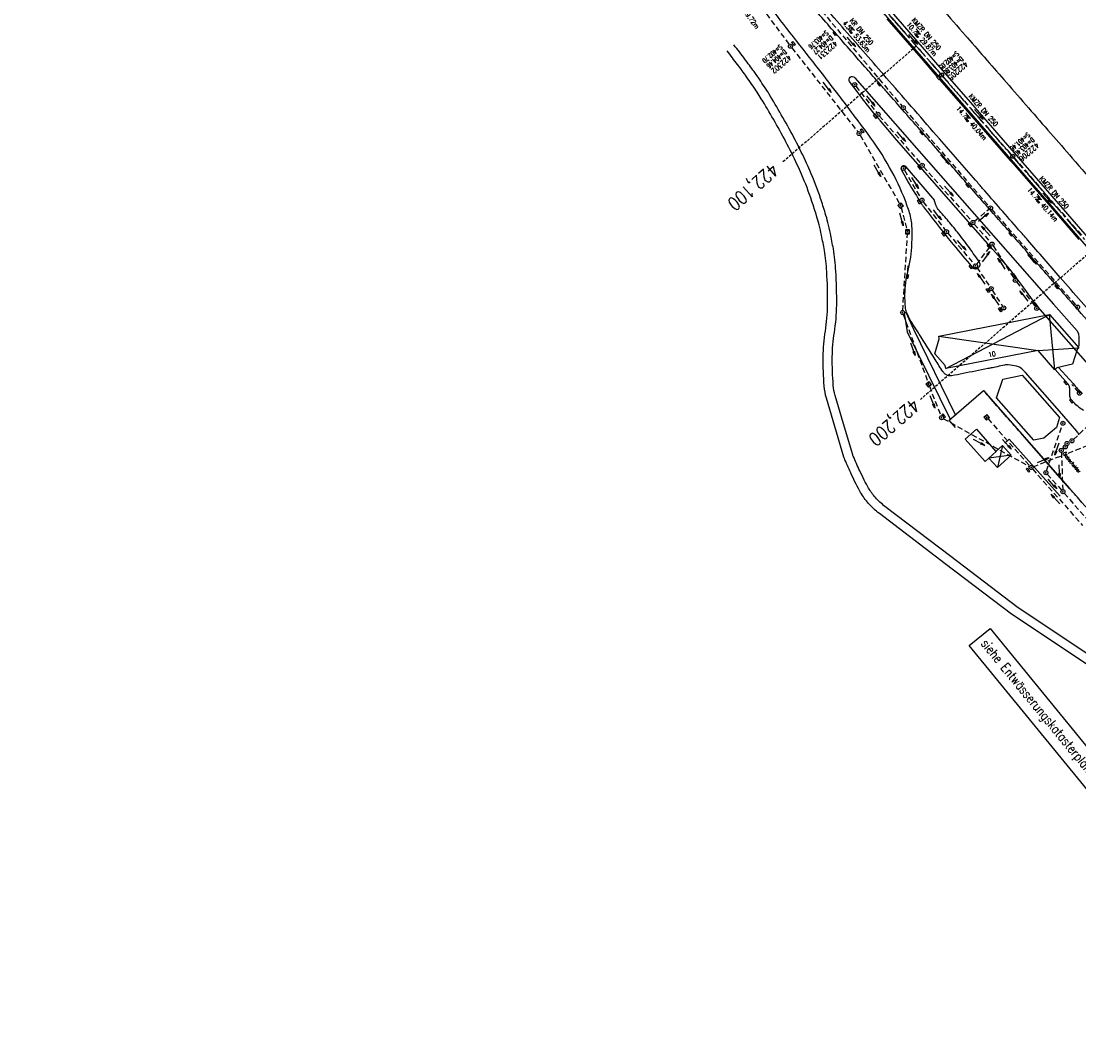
# Model space of a CAD drawing. Extents: x 450316 to 454644, y 428795 to 436505.
# Tile 162 of 256: x 451252 to 451644, y 434290 to 434669. Entities that reach past the tile are written whole.
import ezdxf
from ezdxf.enums import TextEntityAlignment as Align

# ---------------------------------------------------------------- set-up
doc = ezdxf.new("R2010")
doc.units = 0
doc.header["$LTSCALE"] = 2
doc.header["$MEASUREMENT"] = 0
for name, pattern in [('ACHSE', [5.5, 4, -0.5, 0.5, -0.5]), ('AUSGEZOGEN', [0]), ('GESTRICH-X2', [1.5, 1, -0.5]), ('GESTRICHELT', [0.75, 0.5, -0.25])]:
    doc.linetypes.add(name, pattern=pattern)
doc.layers.get('0').update_dxf_attribs({"linetype": 'CONTINUOUS'})
for name, color, linetype in [('ACHSETOP', 1, 'ACHSE'), ('FBR', 8, 'CONTINUOUS'), ('GEBAEUDE', 6, 'CONTINUOUS'), ('HAUSNR', 7, 'AUSGEZOGEN'), ('HEKTOM', 1, 'GESTRICHELT'), ('KANAL', 7, 'GESTRICH-X2'), ('PFEIL', 7, 'CONTINUOUS'), ('RINNE', 8, 'CONTINUOUS'), ('SCHACHTNR', 6, 'CONTINUOUS'), ('SCHMUTZWASSER', 30, 'GESTRICH-X2'), ('SCHRIFT', 7, 'AUSGEZOGEN'), ('SCHSYMBOL', 7, 'CONTINUOUS'), ('TEXTO', 4, 'CONTINUOUS'), ('TEXTU', 4, 'CONTINUOUS')]:
    doc.layers.add(name, color=color, linetype=linetype)
doc.styles.add('ROMANS', font='romans.shx', dxfattribs={"width": 0.8})

# ---------------------------------------------------------------- blocks, each defined once
blk = doc.blocks.new('GST')
at = {"color": 0}
blk.add_circle((0, 0), 0.75, dxfattribs=at)
blk.add_point((0, 0), dxfattribs=at)
blk = doc.blocks.new('17')
blk.add_lwpolyline([(-0.76, -1.22), (0.75, -1.22), (0.75, -1.8), (-0.76, -1.8)], close=True)
blk.add_blockref('GST', (0, 0))
blk = doc.blocks.new('PROM')
blk.add_line((1.57, 1.82), (0.02, 0.02))
for centre, radius in [((0.32, 1.51), 0.317), ((0.94, 0.29), 0.283), ((1.64, 0.29), 0.283)]:
    blk.add_circle(centre, radius)
blk.add_arc((0.99, 2.68), 1.03, 239.1414, 303.3549)
blk = doc.blocks.new('PFEIL2')
at = {"color": 0}
for p, q in [((0.88, 0), (-2.4, -0.01)), ((0.88, -0.27), (0.88, 0.28)), ((0.88, 0.28), (2.43, 0.01)), ((0.91, 0.27), (0.88, 0.26)), ((0.97, 0.26), (0.88, 0.25)), ((1.02, 0.25), (0.88, 0.23)), ((1.07, 0.24), (0.88, 0.21)), ((1.13, 0.23), (0.88, 0.19)), ((1.18, 0.22), (0.88, 0.17)), ((1.24, 0.21), (0.88, 0.15)), ((1.29, 0.21), (0.88, 0.14)), ((1.34, 0.2), (0.88, 0.12)), ((1.4, 0.19), (0.88, 0.1)), ((1.45, 0.18), (0.88, 0.08)), ((1.51, 0.17), (0.88, 0.06)), ((1.56, 0.16), (0.88, 0.04)), ((1.61, 0.15), (0.88, 0.02)), ((1.67, 0.14), (0.88, 0.01)), ((1.72, 0.13), (0.88, -0.01)), ((1.78, 0.12), (0.88, -0.03)), ((1.83, 0.11), (0.88, -0.05)), ((1.88, 0.1), (0.88, -0.07)), ((1.94, 0.09), (0.88, -0.09)), ((2.05, 0.08), (0.88, -0.12)), ((1.99, 0.08), (0.88, -0.11)), ((2.1, 0.07), (0.88, -0.14)), ((2.15, 0.06), (0.88, -0.16)), ((2.21, 0.05), (0.88, -0.18)), ((2.26, 0.04), (0.88, -0.2)), ((2.32, 0.03), (0.88, -0.22)), ((2.37, 0.02), (0.88, -0.23)), ((2.42, 0.01), (0.88, -0.25)), ((2.43, 0.01), (0.88, -0.27))]:
    blk.add_line(p, q, dxfattribs=at)
blk = doc.blocks.new('30')
at = {"color": 0}
for p, q in [((-0.75, -0.29), (-0.75, 0.29)), ((-0.75, 0.29), (0.75, 0.29)), ((0.75, 0.29), (0.75, -0.29)), ((0.75, -0.29), (-0.75, -0.29))]:
    blk.add_line(p, q, dxfattribs=at)
blk.add_point((0, 0), dxfattribs=at)
blk = doc.blocks.new('10')
blk.add_blockref('GST', (0, 0))
blk = doc.blocks.new('13')
blk.add_lwpolyline([(0.76, 1.22), (-0.75, 1.22), (-0.75, 1.8), (0.76, 1.8)], close=True)
at = {"rotation": 180}
blk.add_blockref('GST', (0, 0), dxfattribs=at)
blk = doc.blocks.new('20')
blk.add_lwpolyline([(-0.75, -0.75), (0.75, -0.75), (0.75, 0.75), (-0.75, 0.75)], close=True)
blk.add_circle((0, 0), 0.676)
blk.add_point((0, 0))
blk = doc.blocks.new('30S')
at = {"color": 0}
for p, q in [((-0.75, -0.58), (-0.75, 0)), ((-0.75, 0), (0.75, 0)), ((0.75, 0), (0.75, -0.58)), ((0.75, -0.58), (-0.75, -0.58))]:
    blk.add_line(p, q, dxfattribs=at)
blk.add_point((0, 0), dxfattribs=at)

msp = doc.modelspace()

# ---------------------------------------------------------------- linework, layer by layer
at = {"layer": 'ACHSETOP', "flags": 128}
msp.add_lwpolyline([(451271.77, 435019.04, -0.000001), (451272.37, 435018.35, -0.000032), (451272.39, 435018.33), (451288.79, 434999.46, -0.000002), (451296.99, 434990.03, 0.000007), (451305.2, 434980.6, 0.000007), (451313.4, 434971.16, -0.000007), (451321.6, 434961.73, -0.000007), (451329.8, 434952.3, 0.000007), (451338, 434942.87, 0.000007), (451346.21, 434933.43, -0.000007), (451354.41, 434924, -0.000007), (451362.61, 434914.57, 0.000011), (451370.81, 434905.14, 0.000001), (451379.01, 434895.7, 0.000001), (451387.22, 434886.27), (451403.62, 434867.4), (451420.02, 434848.54), (451436.43, 434829.67, -0.000013), (451444.63, 434820.24, 0.000007), (451452.83, 434810.81, 0.000007), (451461.03, 434801.38, -0.000007), (451469.24, 434791.94, -0.000007), (451477.44, 434782.51, 0.000007), (451485.64, 434773.08, 0.000007), (451493.84, 434763.64, -0.000007), (451502.04, 434754.21, -0.000007), (451510.25, 434744.78, 0.000007), (451518.45, 434735.35, 0.000007), (451526.65, 434725.91, -0.000007), (451534.85, 434716.48, -0.000007), (451543.05, 434707.05, 0.000011), (451551.26, 434697.61, 0.000001), (451559.46, 434688.18, 0.000001), (451567.66, 434678.75), (451584.07, 434659.88, -0.000001), (451592.27, 434650.45, -0.000001), (451600.47, 434641.02, -0.000011), (451608.67, 434631.59, 0.000013), (451616.87, 434622.15), (451633.28, 434603.29), (451649.68, 434584.42, -0.000013), (451657.88, 434574.99, 0.000007), (451666.09, 434565.56, 0.000007), (451674.29, 434556.12, -0.000007), (451682.49, 434546.69, -0.000007), (451690.69, 434537.26, 0.000006), (451698.89, 434527.83), (451715.3, 434508.96, -0.000015), (451721.01, 434502.39, 0.000008), (451726.72, 434495.82, 0.000958), (451727.52, 434494.91, 0.000181), (451731.72, 434490.11, 0.003894), (451738.18, 434482.87, 0.00247), (451748.5, 434471.58, 0.003793), (451756.23, 434463.34, 0.003129), (451765.74, 434453.48, 0.00313), (451774.53, 434444.59, 0.003132), (451783.43, 434435.81, 0.003134), (451792.43, 434427.15, 0.003132), (451801.55, 434418.59, 0.003131), (451810.77, 434410.15, 0.00313), (451820.1, 434401.83, 0.003133), (451829.54, 434393.62, 0.003138), (451839.07, 434385.54, 0.003131), (451848.69, 434377.58, 0.003125), (451858.43, 434369.73, 0.003124), (451868.27, 434362, 0.00313), (451878.19, 434354.41, 0.003138), (451888.2, 434346.95, 0.003133), (451898.32, 434339.59, 0.003131), (451908.52, 434332.37, 0.003131), (451918.82, 434325.28, 0.003132), (451929.21, 434318.32, 0.003136), (451939.67, 434311.49, 0.00313), (451950.21, 434304.8, 0.003123), (451960.86, 434298.22, 0.003128), (451971.59, 434291.78, 0.003137), (451982.37, 434285.49, 0.003139), (451993.23, 434279.33, 0.003133), (452004.2, 434273.3, 0.003123), (452015.23, 434267.41, 0.003125), (452026.32, 434261.66, 0.003132), (452037.5, 434256.05, 0.003138), (452048.73, 434250.58, 0.003134), (452060.02, 434245.26, 0.003122), (452071.41, 434240.07, 0.003127), (452083.62, 434234.69, 0.003578), (452094.35, 434230.12, 0.002702), (452108.41, 434224.35, 0.004189), (452117.53, 434220.76, 0.00053), (452126.34, 434217.38, 0.001569), (452129.32, 434216.25, 0.000008), (452135.11, 434214.08, -0.000025), (452140.91, 434211.9), (452164.31, 434203.12, 0.000006), (452176.02, 434198.73, -0.000007), (452187.72, 434194.34), (452211.13, 434185.56), (452234.54, 434176.78, -0.000012), (452246.24, 434172.39, 0.000007), (452257.94, 434168, 0.000002), (452265.75, 434165.08, 0.000001), (452281.35, 434159.22, 0.000005), (452293.05, 434154.83, -0.000007), (452304.76, 434150.44, -0.000019), (452316.46, 434146.05, 0.000015), (452328.17, 434141.66, 0.000002), (452338.1, 434137.94, 0.000001), (452351.57, 434132.88, 0.000004), (452363.28, 434128.49, -0.000006), (452374.98, 434124.1, -0.00002), (452386.68, 434119.71, 0.00002), (452398.39, 434115.32, 0.000006), (452410.09, 434110.93, -0.000004), (452421.8, 434106.54, -0.000001), (452435.27, 434101.49, -0.000002), (452445.2, 434097.76, -0.000015), (452456.91, 434093.37, 0.000019), (452468.61, 434088.98, 0.000007), (452480.31, 434084.59, -0.000006), (452492.02, 434080.2, -0.000002), (452503.72, 434075.81, 0.000002), (452515.42, 434071.42, 0.000006), (452527.13, 434067.03, -0.000007), (452538.83, 434062.64, -0.000019), (452550.54, 434058.25, 0.000015), (452562.24, 434053.86, 0.000002), (452572.17, 434050.13, 0.000001), (452585.65, 434045.08, 0.000004), (452597.35, 434040.69, -0.000006), (452609.05, 434036.3, -0.00002), (452620.76, 434031.91, 0.00002), (452632.46, 434027.52, 0.000006), (452644.17, 434023.13, -0.000004), (452655.87, 434018.74, -0.000001), (452669.35, 434013.68, -0.000002), (452679.28, 434009.96, -0.000015), (452690.98, 434005.57, 0.000014), (452702.68, 434001.18, 0.000011), (452714.39, 433996.79, -0.000001), (452726.09, 433992.4, -0.000007), (452735.03, 433989.04, -0.000005), (452748.18, 433984.11, -0.000156), (452748.22, 433984.1, -0.000005), (452749.5, 433983.61, -0.004183), (452758.69, 433980.07, -0.002721), (452772.75, 433974.43, -0.005081), (452782.77, 433970.22, -0.003908), (452795.7, 433964.52, -0.003912), (452807.05, 433959.3, -0.003907), (452818.33, 433953.9, -0.003903), (452829.52, 433948.33, -0.003904), (452840.62, 433942.58, -0.003907), (452851.63, 433936.66, -0.003909), (452862.54, 433930.57, -0.003906), (452873.35, 433924.31, -0.003899), (452884.08, 433917.88, -0.003907), (452894.71, 433911.27, -0.003917), (452905.21, 433904.52, -0.003914), (452915.61, 433897.6, -0.003904), (452925.91, 433890.51, -0.003895), (452936.11, 433883.25, -0.003902), (452946.17, 433875.85, -0.003909), (452956.12, 433868.3, -0.003904), (452965.96, 433860.58, -0.003908), (452975.67, 433852.7, -0.00391), (452985.26, 433844.69, -0.003909), (452994.72, 433836.52, -0.003908), (453004.05, 433828.2, -0.003902), (453013.25, 433819.74, -0.003901), (453022.32, 433811.14, -0.003907), (453031.26, 433802.39, -0.003913), (453040.05, 433793.51, -0.003909), (453048.99, 433784.19, -0.00418), (453057.22, 433775.34, -0.003621), (453064.8, 433766.92, -0.003001), (453073.81, 433756.65, -0.003775), (453082.93, 433745.95, -0.004894), (453089.82, 433737.59, -0.004962), (453096.58, 433729.04, -0.003805), (453105.2, 433717.74, -0.003005), (453113.36, 433706.73, -0.003643), (453119.97, 433697.57, -0.004174), (453127.23, 433687.17, -0.004295), (453134.1, 433676.95, -0.003507), (453140.02, 433667.85, -0.002688), (453147.59, 433655.9, -0.003695), (453155.36, 433643.25, -0.00538), (453160.55, 433634.47, -0.005332), (453165.53, 433625.6, -0.003667), (453172.54, 433612.58, -0.002679), (453179.1, 433600.02, -0.003501), (453183.99, 433590.35, -0.004313), (453189.2, 433579.67, -0.003909), (453194.74, 433567.79, -0.003909), (453199.85, 433556.38, -0.003909), (453204.78, 433544.89, -0.003903), (453209.81, 433532.66, -0.004384), (453214.1, 433521.7, -0.003423), (453219.66, 433506.82, -0.005955), (453222.69, 433498.22, -0.000145), (453225.57, 433489.74, -0.000252), (453227.22, 433484.85, -0.000085), (453230.06, 433476.42, -0.000405), (453230.66, 433474.65, -0.003646), (453233.57, 433465.74, 0.00217), (453238.42, 433450.76, 0.000006), (453242.33, 433438.88, -0.000007), (453246.23, 433427.01, -0.000012), (453250.13, 433415.13, 0.000009), (453254.03, 433403.26, 0.003001), (453258.01, 433391.4, -0.003002), (453261.98, 433379.55, -0.003008), (453265.82, 433367.65, 0.003009), (453269.65, 433355.76, 0.00001), (453273.55, 433343.88, -0.000019), (453277.45, 433332.01), (453285.26, 433308.26, 0.000005), (453289.16, 433296.38, -0.000004), (453293.06, 433284.51, -0.000001), (453297.41, 433271.27, -0.000001), (453300.87, 433260.76, -0.00001), (453304.77, 433248.88, 0.000008), (453308.67, 433237.01, 0.000011), (453312.58, 433225.13, -0.000004), (453316.48, 433213.26, -0.000007), (453317.96, 433208.76, -0.000002), (453324.28, 433189.51, -0.00006), (453324.75, 433188.09, 0.000004), (453325.21, 433186.68, 0.001409), (453327.81, 433178.86, 0.000842), (453332.21, 433165.79, 0.002106), (453335.59, 433155.93, 0.001506), (453340.42, 433142.18, 0.001603), (453344.59, 433130.55, 0.001566), (453348.93, 433118.67, 0.00157), (453353.28, 433106.99, 0.001563), (453357.73, 433095.28, 0.001555), (453362.24, 433083.61, 0.001558), (453366.82, 433071.99, 0.001562), (453371.48, 433060.39, 0.001561), (453376.21, 433048.82, 0.001565), (453381.01, 433037.27, 0.001565), (453385.88, 433025.76, 0.001563), (453390.82, 433014.29, 0.001561), (453395.84, 433002.83, 0.001559), (453400.93, 432991.41, 0.00156), (453406.08, 432980.03, 0.001563), (453411.31, 432968.67, 0.001565), (453416.61, 432957.35, 0.001562), (453421.98, 432946.08, 0.001558), (453427.42, 432934.81, 0.001559), (453432.94, 432923.58, 0.001564), (453438.52, 432912.41, 0.001566), (453444.16, 432901.27, 0.001564), (453449.89, 432890.15, 0.001558), (453455.36, 432879.68, 0.001394), (453461.54, 432868.03, 0.001724), (453468.57, 432854.96, 0.002516), (453473.46, 432846.05, 0.001346), (453478.16, 432837.66, 0.000835), (453485.79, 432824.15, 0.000825), (453493.39, 432810.79, 0.001335), (453498.13, 432802.56, 0.002522), (453503.26, 432793.8, 0.001723), (453510.87, 432781.05, 0.001395), (453517.7, 432769.77, 0.001557), (453523.88, 432759.7, 0.001564), (453531.45, 432747.52, 0.002105), (453537.15, 432738.52, 0.001027), (453545.2, 432725.95, 0.001523), (453550.68, 432717.5, 0.000001), (453550.84, 432717.26, 0.000124), (453550.84, 432717.26, 0.000024), (453557.6, 432706.91, -0.000007), (453564.35, 432696.57, -0.000001), (453571.19, 432686.1, 0.000005), (453578.03, 432675.64, 0.000012), (453584.86, 432665.17, -0.000012), (453591.7, 432654.7, -0.000004), (453598.53, 432644.24, 0.000004), (453605.37, 432633.77, 0.000001), (453612.2, 432623.31, -0.000001), (453619.04, 432612.84, -0.000004), (453625.87, 432602.38, 0.000003), (453632.71, 432591.91), (453646.38, 432570.98, -0.000014), (453650.94, 432564, -0.000007), (453660.05, 432550.05, -0.002465), (453666.82, 432539.57, 0.002471), (453673.57, 432529.12, 0.002497), (453680.47, 432518.67, -0.002488), (453687.39, 432508.18, -0.000003), (453694.22, 432497.72, 0.000006), (453701.06, 432487.25), (453714.73, 432466.32, -0.000006), (453721.57, 432455.86, 0.000006), (453728.4, 432445.39, 0.000183), (453728.47, 432445.28, -0.000027), (453728.97, 432444.52, -0.003905), (453733.99, 432436.71, -0.002472), (453741.77, 432424.27, -0.005163), (453747.3, 432415.1, -0.003867), (453754.47, 432402.74, -0.003958), (453760.53, 432391.89, -0.003913), (453766.49, 432380.82, -0.003903), (453772.25, 432369.72, -0.003904), (453777.83, 432358.53, -0.003901), (453783.48, 432346.73, -0.004288), (453788.46, 432335.91, -0.003523), (453794.25, 432322.76, -0.004762), (453798.38, 432312.96, -0.001651), (453802.11, 432303.78, -0.002689), (453804.34, 432298.12, -0.001542), (453805.53, 432295.04, -0.000893), (453807.56, 432289.71, -0.005639), (453811.07, 432280.12, -0.003891), (453815.88, 432266.14, -0.00573), (453819.49, 432254.95, -0.005082), (453823.29, 432242.26, -0.004537), (453827.3, 432227.85, -0.006762), (453829.77, 432218.12, -0.001828), (453832.34, 432207.23, -0.002855), (453833.92, 432200.25, -0.000688), (453834.59, 432197.18, -0.000614), (453835.33, 432193.75, -0.005087), (453837.35, 432183.82, -0.003463), (453840.08, 432169.2, -0.004355), (453841.88, 432158.58, -0.003298), (453844.05, 432144.52, -0.003873), (453845.96, 432130.87, -0.004703), (453847.34, 432119.6, -0.004431), (453848.68, 432106.66, -0.004859), (453849.68, 432094.85, -0.001971), (453850.76, 432079.75, -0.003754), (453851.23, 432071.81, -0.000235), (453851.27, 432071.06, -0.000154), (453851.33, 432069.9, -0.005004), (453851.76, 432059.36, -0.003657), (453852.1, 432044.92, -0.006284), (453852.13, 432034.65, -0.00442), (453851.87, 432020.06, -0.004496), (453851.36, 432005.74, -0.005961), (453850.74, 431994.95, -0.004032), (453849.63, 431980.54, -0.005521), (453848.62, 431970.04, -0.000545), (453848.17, 431965.89, -0.00099), (453847.92, 431963.6, -0.002817), (453847.08, 431956.57, -0.001743), (453845.62, 431945.22, -0.004295), (453844.13, 431934.59, -0.003233), (453841.93, 431920.5, -0.003719), (453839.9, 431908.59, -0.003474), (453837.54, 431895.88, -0.003471), (453834.93, 431882.78, -0.003984), (453832.48, 431871.4, -0.002961), (453829.25, 431857.36, -0.00403), (453826.74, 431847.07, -0.001132), (453824.96, 431840.11, -0.001603), (453823.67, 431835.21, -0.002375), (453822.37, 431830.36, -0.001541), (453820.3, 431822.92, -0.005811), (453817.74, 431814.24, -0.003321), (453813, 431799.15, -0.004369), (453808.95, 431786.93, -0.004589), (453804.89, 431775.36, -0.004977), (453800.13, 431762.59, -0.00596), (453795.93, 431752.02, -0.002426), (453790.61, 431739.3, -0.004094), (453787.37, 431731.79, -0.000338), (453786.71, 431730.31, -0.000388), (453786.14, 431729.02, -0.004625), (453782.63, 431721.36, -0.002368), (453775.59, 431706.51, -0.004069), (453770.2, 431695.52, -0.003863), (453764.34, 431684.03, -0.004659), (453758.24, 431672.55, -0.005048), (453752.4, 431662.07, -0.002758), (453744.86, 431649, -0.004203), (453739.78, 431640.49, -0.000453), (453738.55, 431638.46, -0.00049), (453737.41, 431636.59, -0.004121), (453733.36, 431630.11, -0.00246), (453726.45, 431619.35, -0.006277), (453720.59, 431610.57, -0.004581), (453712.3, 431598.73, -0.005038), (453704.6, 431588.16, -0.005528), (453697.38, 431578.67, -0.004083), (453688.22, 431567.1, -0.005886), (453681.7, 431559.21, -0.001219), (453676.74, 431553.36, -0.002238), (453674.01, 431550.2, -0.001962), (453670.56, 431546.26, -0.001297), (453665.3, 431540.34, -0.004313), (453658.17, 431532.48, -0.003182), (453648.34, 431521.97, -0.004167), (453639.22, 431512.51, -0.00462), (453630.85, 431504.12, -0.002727), (453619.91, 431493.48, -0.004271), (453612.84, 431486.78, -0.000068), (453609.88, 431484.03, -0.000648), (453609.57, 431483.75, -0.000003), (453600.64, 431475.49, -0.000005), (453594.49, 431469.8), (453576.13, 431452.83), (453557.78, 431435.85), (453539.42, 431418.88), (453521.07, 431401.91, 0.000001), (453511.89, 431393.42, 0.000001), (453502.71, 431384.94, 0.000013), (453493.53, 431376.45, -0.000013), (453484.35, 431367.96, 0), (453475.18, 431359.48, 0), (453466, 431350.99), (453447.64, 431334.02, 0.000001), (453438.46, 431325.53, 0.000001), (453429.29, 431317.04, 0.000013), (453420.11, 431308.56, -0.000007), (453410.93, 431300.07, -0.000004), (453403.53, 431293.23, -0.000002), (453392.58, 431283.1, -0.00001), (453383.4, 431274.61, 0.000015), (453374.22, 431266.13, 0.000014), (453365.04, 431257.64, -0.000013), (453355.86, 431249.15, 0), (453343.63, 431237.84, -0.000001), (453337.51, 431232.18), (453319.15, 431215.21, 0.000001), (453309.98, 431206.72, 0.000001), (453300.8, 431198.24, 0.000013), (453291.62, 431189.75, -0.000013), (453282.44, 431181.26, -0.000001), (453273.27, 431172.78, -0.000001), (453264.09, 431164.29), (453245.73, 431147.32), (453227.38, 431130.34), (453209.02, 431113.37, 0.000014), (453199.84, 431104.89, -0.000009), (453190.66, 431096.4, -0.000019), (453181.49, 431087.91, 0.000019), (453172.31, 431079.43, 0.000009), (453163.13, 431070.94, -0.000008), (453153.95, 431062.45), (453135.6, 431045.48, 0.000009), (453134.86, 431044.8, 0.000002), (453130.42, 431040.69, 0.002804), (453126.11, 431036.66, 0.001372), (453117.38, 431028.36, 0.005333), (453110.16, 431021.31, 0.003613), (453099.69, 431010.7, 0.004216), (453091.36, 431002.01, 0.003913), (453082.55, 430992.5, 0.00391), (453074.2, 430983.2, 0.003911), (453066, 430973.77, 0.003912), (453057.94, 430964.21, 0.003915), (453050.03, 430954.53, 0.00391), (453042.29, 430944.73, 0.003905), (453034.68, 430934.8, 0.003908), (453027.23, 430924.75, 0.003912), (453019.95, 430914.6, 0.003918), (453012.83, 430904.33, 0.003918), (453005.87, 430893.95, 0.003907), (452999.07, 430883.47, 0.0039), (452992.43, 430872.86, 0.003908), (452985.95, 430862.15, 0.00392), (452979.66, 430851.37, 0.00392), (452973.54, 430840.5, 0.003904), (452967.57, 430829.49, 0.003903), (452961.77, 430818.39, 0.003916), (452956.17, 430807.24, 0.00392), (452950.74, 430796, 0.00391), (452945.47, 430784.65, 0.003904), (452940.39, 430773.22, 0.00391), (452935.48, 430761.73, 0.003913), (452930.76, 430750.17, 0.003909), (452926.22, 430738.51, 0.003913), (452921.86, 430726.79, 0.003918), (452917.69, 430715.02, 0.003913), (452913.7, 430703.18, 0.003909), (452909.89, 430691.26, 0.003904), (452906.27, 430679.29, 0.003908), (452902.84, 430667.28, 0.003914), (452899.6, 430655.21, 0.003911), (452896.55, 430643.09, 0.003914), (452893.69, 430630.91, 0.003917), (452891.02, 430618.71, 0.003911), (452890.73, 430617.31, 0.000237), (452886.25, 430594.17, 0.007575), (452884.76, 430585.79, 0.003906), (452882.25, 430569.49)], format="xyb", dxfattribs=at)
at = {"layer": 'FBR'}
for p, q in [((451640.21, 434534.59), (451635.51, 434539.84)), ((451642.2, 434534.65), (451636.79, 434540.64))]:
    msp.add_line(p, q, dxfattribs=at)
at = {"layer": 'FBR', "flags": 128}
for points in [[(450931.02, 435664.25, 0), (450939.29, 435645.95, 0.000057)], [(451576.38, 434693.58, -0.000049), (451584.53, 434684.21, -0.000037), (451593.43, 434673.98, 0.00054), (451602.32, 434663.75, 0.000013), (451603.01, 434662.96, 0.000001), (451617.47, 434646.37, 0.000004), (451625.68, 434636.95, -0.000005), (451633.89, 434627.53, -0.001388), (451641.88, 434618.31, 0.001124), (451651.75, 434606.91, 0.000305)], [(451702.59, 434548.49, -0.000002), (451714.33, 434534.99, -0.000013)], [(451652.97, 434556.2, 0.00012), (451645.21, 434565.1, -0.000133), (451637.46, 434574.01, -0.000002), (451625.44, 434587.82, -0.000008), (451622.01, 434591.76, -0.000011), (451615.34, 434599.42, 0.000012), (451608.68, 434607.08, 0.000049), (451606.08, 434610.07, 0.000009), (451592.72, 434625.41, 0.000162), (451583.36, 434636.15, -0.000202), (451573.99, 434646.9, -0.000598), (451566.22, 434655.85, 0.000436), (451558.45, 434664.79, 0.000208), (451550.81, 434673.58, -0.00031)], [(451466.29, 434770.76, 0.000007), (451458.2, 434780.05)], [(451644.43, 434515.62, 0.029608), (451644.06, 434516.36, 0.029608), (451643.6, 434517.05), (451637.16, 434524.47), (451624.56, 434538.79, 0.063093), (451622.69, 434540.5, 0.100876), (451621.24, 434541.14, 0.031093), (451618.18, 434541.6, 0.071534), (451616.83, 434541.53, 0.005708), (451614.05, 434540.94, -0.007053), (451611.79, 434540.46, -0.000024), (451611.33, 434540.37, 0.000015), (451610.57, 434540.22, 0.003564), (451601.45, 434538.38, -0.00763), (451597.19, 434537.55, -0.069379), (451596.53, 434537.53, -0.054455), (451595.7, 434537.7, -0.091378), (451594.79, 434538.21, -0.075641), (451593.94, 434539.14, -0.007529), (451591.07, 434543.61, 0.003581), (451585.11, 434553.06, 0.000454), (451583.12, 434556.15, -0.000935), (451582.16, 434557.65, -0.030238), (451581.37, 434559.08, -0.021683), (451580.47, 434561.17, -0.067579), (451580.07, 434562.93, -0.025273), (451579.88, 434567.75, -0.058853), (451581.02, 434576.61, 0.052189), (451582.44, 434586.57, 0.013014), (451582.5, 434592.27, 0.029041), (451582.31, 434594.82, 0.040367), (451581.77, 434597.33, 0.019231), (451580.03, 434602.42, 0.03508), (451574.19, 434614.83, 0.032578), (451566.17, 434627.22, 0.002364), (451555.36, 434641.59, 0.003447), (451547.84, 434651.36, 0.000227), (451545.65, 434654.16, 0.000026), (451526.59, 434678.52, 0.001987)], [(451719.62, 434528.91, 0.000006), (451731.03, 434515.78, 0.001158)], [(451543.16, 434682.36, -0.00004), (451533.14, 434693.88, -0.000044)], [(451650.41, 434538.9), (451630.01, 434562.19), (451627.85, 434564.79), (451627.13, 434565.72), (451623.31, 434571.04), (451620.79, 434574.49), (451619.29, 434576.45), (451618.01, 434578.02), (451615.28, 434581.24), (451612.5, 434584.41), (451604.3, 434593.63), (451596.16, 434602.9), (451576.75, 434625.14), (451573.5, 434628.89), (451570.74, 434632.11), (451568.84, 434634.41), (451564.18, 434640.31), (451562.48, 434642.5), (451559.3, 434646.71, -0.183576), (451559.12, 434647.55, -0.183576), (451559.55, 434648.3, -0.200753), (451560.45, 434648.58, -0.200753), (451561.27, 434648.13), (451584.21, 434621.94), (451634.93, 434564.08), (451643.67, 434554.18), (451644.25, 434553.08), (451644.35, 434551.91), (451644.29, 434549.5), (451644.4, 434548.51)], [(451703.45, 434498.18, -0.000021), (451689.8, 434513.84, -0.000106)]]:
    msp.add_lwpolyline(points, format="xyb", dxfattribs=at)
at = {"layer": 'FBR'}
for points in [[(451663.49, 434539.94, 0.000064), (451652.13, 434552.86, 0.000307), (451642.9, 434563.33, -0.000432), (451636.35, 434570.76, -0.000524), (451629.83, 434578.19, 0.000322), (451619.24, 434590.27, 0.00031), (451608.63, 434602.33, -0.000618), (451603.33, 434608.38, -0.000111), (451597.68, 434614.83, -0.000055), (451586.28, 434627.86, -0.000002), (451573.15, 434642.87, -0.000008), (451570.5, 434645.9, -0.000009), (451565.71, 434651.37, -0.000004), (451554.1, 434664.65, -0.000055), (451542.59, 434677.82, -0.000148)], [(451457.06, 434776.74, -0.000006), (451441.04, 434795.52, -0.00345)], [(451537.13, 434684.07, -0.00001), (451522.5, 434700.84, -0.000038)], [(451544.6, 434613.69, 0.007434), (451542.98, 434617.28, 0.021822), (451534.02, 434634.41, 0.004054), (451529.49, 434642.07, 0.012154), (451527.82, 434644.7, 0.006602), (451523.9, 434650.39, 0.007955), (451520.49, 434655.04, 0.00355), (451516.45, 434660.29, 0.003018)], [(451541.5, 434612.35, 0.007434), (451539.93, 434615.85, 0.021822), (451531.1, 434632.72, 0.004054), (451526.6, 434640.33, 0.012154), (451525.02, 434642.82, 0.006602), (451521.15, 434648.44, 0.007955), (451517.8, 434653, 0.003454), (451513.9, 434658.07, 0.003018)], [(451682.33, 434411.2), (451651.88, 434431.5), (451621.32, 434451.88), (451596.87, 434470.5), (451572.42, 434489.14, -0.048524), (451568.9, 434492.4, -0.052248), (451566.36, 434495.94, -0.011539), (451564.78, 434498.89, -0.010375), (451563.14, 434502.28, -0.004775), (451560.68, 434507.78, -0.030597), (451560.5, 434508.29), (451557.11, 434519.74), (451553.99, 434530.27, -0.052429), (451553.29, 434534.02, -0.021856), (451552.93, 434544.55, -0.037742), (451553.69, 434553.61, 0.037484), (451554.56, 434563.75, 0.017267), (451554.24, 434576.42, 0.027175), (451553.31, 434584.64, 0.008534), (451552.24, 434590.37, 0.012272), (451551.31, 434594.4, 0.011446), (451550.33, 434597.88, 0.007026), (451548.58, 434603.34, 0.02096), (451544.6, 434613.69, 0.021822)], [(451680.46, 434408.39), (451650.01, 434428.69), (451619.36, 434449.13), (451594.83, 434467.82), (451570.37, 434486.45, -0.048524), (451566.38, 434490.16, -0.052248), (451563.43, 434494.27, -0.011539), (451561.77, 434497.36, -0.010375), (451560.07, 434500.87, -0.004775), (451557.59, 434506.44, -0.030597), (451557.26, 434507.33), (451553.87, 434518.78), (451550.75, 434529.31, -0.052429), (451549.93, 434533.76, -0.021856), (451549.55, 434544.58, -0.037742), (451550.36, 434554.15, 0.037484), (451551.18, 434563.78, 0.017267), (451550.87, 434576.22, 0.027175), (451549.98, 434584.08, 0.008534), (451548.93, 434589.69, 0.012272), (451548.04, 434593.56, 0.011446), (451547.1, 434596.89, 0.007026), (451545.38, 434602.26, 0.02096), (451541.5, 434612.35, 0.021822)], [(451706.06, 434491.5, -0.000027), (451686.85, 434513.35, -0.000164)], [(451662.65, 434471.15, -0.000028), (451645.52, 434490.6, -0.000108), (451641.06, 434495.66), (451626.78, 434511.88, -0.000076), (451620.42, 434519.12, -0.000042), (451608.96, 434532.16)], [(451646.12, 434524.66, -0.027206), (451644.11, 434526.12, -0.030612), (451642.5, 434527.62, -0.012343), (451641.82, 434528.36, -0.027337), (451641.54, 434528.72, -0.026327), (451641.31, 434529.1, -0.038406), (451641.18, 434529.38, -0.043153), (451641.1, 434529.69, -0.021616), (451641.02, 434530.32, -0.048018), (451641.03, 434531.31, 0.042329), (451641.05, 434532.44, 0.022842), (451641, 434532.87, 0.013941), (451640.87, 434533.57, 0.090314), (451640.7, 434533.99, 0.053944), (451640.21, 434534.59)], [(451642.2, 434534.65, 0.018585), (451645.62, 434530.87, 0.033399)]]:
    msp.add_lwpolyline(points, format="xyb", dxfattribs=at)
for points in [[(451648.77, 434583.85), (451633.41, 434601.52), (451570.2, 434674.13), (451553.04, 434693.88), (451536.12, 434713.29), (451518.72, 434733.32), (451500.3, 434754.46), (451468.9, 434790.62), (451414.41, 434853.2), (451391.08, 434880.04), (451339.65, 434939.24)], [(451598.64, 434523.14), (451583.17, 434554.7), (451580.37, 434561.09), (451579.61, 434560.85), (451580.71, 434553.92), (451596.64, 434521.43)]]:
    msp.add_lwpolyline(points, dxfattribs=at)
at = {"layer": 'FBR', "flags": 128}
for points in [[(451361.01, 434918.41), (451376.12, 434900.99), (451410.67, 434861.35), (451427.29, 434842.16), (451444.41, 434822.52), (451459.88, 434804.7), (451476.97, 434785.1), (451541.06, 434711.38), (451576.4, 434670.8), (451591.18, 434653.79), (451605.8, 434637.02), (451623.56, 434616.59), (451640.09, 434597.51), (451657.07, 434577.99)], [(451598.65, 434518.36), (451596.31, 434521.1), (451608.96, 434532.16), (451641.06, 434495.66)], [(451616.95, 434512.59), (451618.49, 434514.05), (451637.43, 434492.89)]]:
    msp.add_lwpolyline(points, dxfattribs=at)
at = {"layer": 'FBR'}
msp.add_lwpolyline([(451580.19, 434615.14, 0.187242), (451579.53, 434615.47, 0.187242), (451578.82, 434615.27, 0.166398), (451578.45, 434614.72, 0.166398), (451578.49, 434614.06, 0.00505), (451580.36, 434610.58, 0.011959), (451581.19, 434609.13, 0.002127), (451585.85, 434601.59, 0.015835), (451586.51, 434600.6, 0.009074), (451586.79, 434600.23, 0.000436), (451592.68, 434592.6, 0.007603), (451597.06, 434587.12, 0.005097), (451603.8, 434579.1), (451604.79, 434577.91, 0.176192), (451605.73, 434577.31, 0.176192), (451606.84, 434577.46, 0.194811), (451607.63, 434578.39, 0.194811), (451607.55, 434579.61, 0.008923), (451603.78, 434584.97, 0.008923), (451599.82, 434590.2, 0.008091), (451596.07, 434594.81, 0.008091), (451592.18, 434599.29, -0.016899), (451591.78, 434599.92, -0.032576), (451591.61, 434600.26, -0.00463), (451591.24, 434601.17, -0.01277), (451591.12, 434601.5, -0.026917), (451591.02, 434601.84, 0.015729), (451590.87, 434602.43, 0.063567), (451590.68, 434602.87, 0.039015), (451590.23, 434603.5)], format="xyb", close=True, dxfattribs=at)
at = {"layer": 'GEBAEUDE'}
for p, q in [((451592.47, 434552.22), (451633.42, 434560.29)), ((451594.99, 434540.29), (451633.42, 434560.29)), ((451633.42, 434560.29), (451644.31, 434547.99)), ((451635.5, 434539.83), (451633.42, 434560.29)), ((451590.89, 434545.77), (451592.6, 434551.31)), ((451592.6, 434551.31), (451592.47, 434552.22)), ((451592.47, 434552.22), (451629.25, 434547)), ((451629.25, 434547), (451594.99, 434540.29)), ((451629.25, 434547), (451644.31, 434547.99)), ((451635.5, 434539.83), (451629.25, 434547)), ((451643.75, 434547.37), (451642.05, 434541.91)), ((451644.31, 434547.99), (451643.75, 434547.37)), ((451594.81, 434541.32), (451590.89, 434545.77)), ((451594.99, 434540.29), (451594.81, 434541.32)), ((451636.2, 434540.49), (451635.5, 434539.83)), ((451642.05, 434541.91), (451636.2, 434540.49)), ((451613.85, 434529.37), (451616.18, 434536.33)), ((451616.18, 434536.33), (451623.36, 434537.77)), ((451623.36, 434537.77), (451637.17, 434522.06)), ((451627.64, 434513.69), (451613.85, 434529.37)), ((451637.17, 434522.06), (451636.05, 434518.44)), ((451602.24, 434514.1), (451606.41, 434517.75)), ((451606.41, 434517.75), (451613.63, 434509.5)), ((451636.05, 434518.44), (451631.41, 434514.39)), ((451609.57, 434505.74), (451602.24, 434514.1)), ((451613.63, 434509.5), (451616.06, 434511.71)), ((451616.06, 434511.71), (451614.17, 434503.53)), ((451616.06, 434511.71), (451619.25, 434508.18)), ((451631.41, 434514.39), (451627.64, 434513.69)), ((451613.66, 434509.46), (451609.57, 434505.74)), ((451611.01, 434507.05), (451613.66, 434509.46)), ((451619.25, 434508.18), (451611.01, 434507.05)), ((451614.17, 434503.53), (451611.01, 434507.05)), ((451613.63, 434509.5), (451613.66, 434509.46)), ((451613.66, 434509.46), (451613.63, 434509.5)), ((451619.25, 434508.18), (451614.17, 434503.53))]:
    msp.add_line(p, q, dxfattribs=at)
at = {"layer": 'HEKTOM'}
for p, q in [((451584.06, 434659.88), (451534.27, 434616.58)), ((451649.69, 434584.44), (451585.66, 434528.8))]:
    msp.add_line(p, q, dxfattribs=at)
at = {"layer": 'KANAL'}
for p, q in [((451514.12, 434691.03), (451536.97, 434660.41)), ((451545.19, 434677.44), (451578.78, 434637.56)), ((451574.28, 434671.03), (451592.97, 434649.69)), ((451537.87, 434659.19), (451562.38, 434628)), ((451593.97, 434648.53), (451619.34, 434619.56)), ((451561.69, 434645), (451569.41, 434635.16)), ((451579.75, 434636.44), (451611.09, 434600.38)), ((451570.34, 434634), (451585.78, 434616.19)), ((451563.22, 434626.78), (451577.88, 434601.34)), ((451620.34, 434618.44), (451645.72, 434589.28)), ((451579.66, 434613.84), (451585.81, 434603.34)), ((451586.75, 434615.06), (451604.59, 434594.97)), ((451586.66, 434602.12), (451594.81, 434591.63)), ((451605.66, 434594.91), (451611, 434599.34)), ((451612.06, 434599.25), (451643.41, 434563.56)), ((451605.56, 434593.84), (451611.69, 434587)), ((451579.03, 434561.78), (451580.78, 434590.18)), ((451595.75, 434590.47), (451605.56, 434578.91)), ((451606.5, 434578.91), (451611.72, 434585.81)), ((451612.56, 434585.78), (451620.34, 434573.62)), ((451606.47, 434577.72), (451611.41, 434570.56)), ((451621.22, 434572.38), (451628.28, 434563.16)), ((451612.25, 434569.31), (451616.09, 434563.34)), ((451579.22, 434560.34), (451588.41, 434535.12)), ((451644.34, 434531.41), (451641.81, 434534.3)), ((451588.94, 434533.72), (451593.19, 434522.72)), ((451594.12, 434521.66), (451626, 434503.91)), ((451610.69, 434521.56), (451626.16, 434504.12)), ((451642.34, 434513.94), (451651.12, 434522.06)), ((451640.37, 434508.87), (451650.09, 434512.66)), ((451627.37, 434503.81), (451638.1, 434507.99)), ((451627.16, 434503), (451645.75, 434482.06))]:
    msp.add_line(p, q, dxfattribs=at)
at = {"layer": 'KANAL', "flags": 128}
msp.add_lwpolyline([(451578.43, 434600.04), (451580.63, 434591.68)], dxfattribs=at)
at = {"layer": 'RINNE'}
for p, q in [((451574.71, 434668.19), (451575.44, 434668.12)), ((451575.67, 434667.09), (451576.4, 434667.01)), ((451576.63, 434665.99), (451577.36, 434665.91)), ((451577.59, 434664.88), (451578.32, 434664.81)), ((451578.55, 434663.78), (451579.28, 434663.71)), ((451579.51, 434662.68), (451580.24, 434662.6)), ((451580.47, 434661.58), (451581.2, 434661.5)), ((451581.43, 434660.47), (451582.16, 434660.4)), ((451582.39, 434659.37), (451583.11, 434659.3)), ((451583.35, 434658.27), (451584.07, 434658.2)), ((451584.31, 434657.17), (451585.03, 434657.09)), ((451585.27, 434656.06), (451585.99, 434655.99)), ((451586.23, 434654.96), (451586.95, 434654.89)), ((451587.19, 434653.86), (451587.91, 434653.79)), ((451588.15, 434652.76), (451588.87, 434652.68)), ((451589.11, 434651.65), (451589.83, 434651.58)), ((451590.07, 434650.55), (451590.79, 434650.48)), ((451591.03, 434649.45), (451591.75, 434649.38)), ((451592.95, 434647.24), (451593.67, 434647.17)), ((451593.91, 434646.14), (451594.63, 434646.07)), ((451594.87, 434645.04), (451595.59, 434644.97)), ((451595.83, 434643.94), (451596.55, 434643.86)), ((451596.79, 434642.83), (451597.51, 434642.76)), ((451597.75, 434641.73), (451598.47, 434641.66)), ((451598.71, 434640.63), (451599.43, 434640.56)), ((451599.67, 434639.53), (451600.39, 434639.45)), ((451600.63, 434638.43), (451601.35, 434638.35)), ((451601.59, 434637.32), (451602.31, 434637.25)), ((451602.55, 434636.22), (451603.28, 434636.15)), ((451603.51, 434635.12), (451604.24, 434635.04)), ((451604.47, 434634.02), (451605.19, 434633.94)), ((451605.43, 434632.91), (451606.15, 434632.84)), ((451606.38, 434631.81), (451607.11, 434631.74)), ((451607.34, 434630.71), (451608.07, 434630.64)), ((451608.3, 434629.61), (451609.03, 434629.53)), ((451609.26, 434628.5), (451609.99, 434628.43)), ((451610.22, 434627.4), (451610.95, 434627.33)), ((451611.18, 434626.3), (451611.91, 434626.23)), ((451612.14, 434625.2), (451612.86, 434625.12)), ((451613.1, 434624.1), (451613.82, 434624.02)), ((451614.05, 434622.99), (451614.78, 434622.92)), ((451615.01, 434621.89), (451615.74, 434621.82)), ((451615.97, 434620.79), (451616.7, 434620.71)), ((451616.93, 434619.69), (451617.66, 434619.61)), ((451617.89, 434618.58), (451618.2, 434618.55)), ((451619.21, 434617.44), (451619.58, 434617.41)), ((451619.81, 434616.38), (451620.53, 434616.31)), ((451620.77, 434615.28), (451621.49, 434615.2)), ((451621.73, 434614.17), (451622.45, 434614.1)), ((451622.69, 434613.07), (451623.41, 434613)), ((451623.65, 434611.97), (451624.37, 434611.9)), ((451624.61, 434610.87), (451625.33, 434610.79)), ((451625.57, 434609.76), (451626.3, 434609.69)), ((451626.53, 434608.66), (451627.26, 434608.59)), ((451627.49, 434607.56), (451628.22, 434607.49)), ((451628.45, 434606.46), (451629.18, 434606.38)), ((451629.41, 434605.35), (451630.14, 434605.28)), ((451630.37, 434604.25), (451631.1, 434604.18)), ((451631.33, 434603.15), (451632.06, 434603.08)), ((451632.29, 434602.05), (451633.02, 434601.97)), ((451633.25, 434600.95), (451633.97, 434600.87)), ((451634.21, 434599.84), (451634.93, 434599.77)), ((451635.16, 434598.74), (451635.89, 434598.67)), ((451636.12, 434597.64), (451636.85, 434597.57)), ((451637.08, 434596.54), (451637.81, 434596.46)), ((451638.04, 434595.43), (451638.76, 434595.36)), ((451638.99, 434594.33), (451639.72, 434594.26)), ((451639.95, 434593.23), (451640.68, 434593.16)), ((451640.91, 434592.13), (451641.64, 434592.05)), ((451641.87, 434591.03), (451642.59, 434590.95)), ((451642.83, 434589.92), (451643.55, 434589.85)), ((451643.78, 434588.82), (451644.51, 434588.75))]:
    msp.add_line(p, q, dxfattribs=at)
for points in [[(451573.12, 434670.01), (451585.92, 434655.32), (451591.75, 434648.61)], [(451592.74, 434647.48), (451603.96, 434634.6), (451618.04, 434618.41)], [(451619.02, 434617.28), (451619.82, 434616.37), (451633.04, 434601.19), (451644.38, 434588.13)]]:
    msp.add_lwpolyline(points, dxfattribs=at)
at = {"layer": 'SCHMUTZWASSER'}
for p, q in [((451632.38, 434502.31), (451638.19, 434519.22)), ((451637.88, 434509.12), (451638.41, 434495.31)), ((451632.62, 434501.03), (451637.94, 434495.12)), ((451638.94, 434494), (451664.09, 434465.22))]:
    msp.add_line(p, q, dxfattribs=at)
at = {"layer": 'SCHRIFT'}
msp.add_lwpolyline([(451611.44, 434443.88), (451666.78, 434376.2), (451659.01, 434369.85), (451603.68, 434437.53)], close=True, dxfattribs=at)

# ---------------------------------------------------------------- block references
at = {"layer": 'PFEIL'}
for p, rotation in [((451582.87, 434662.31), 311.2123), ((451560.01, 434661.37), 310.1087), ((451551.03, 434644.57), 308.1500000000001), ((451567.24, 434639.53), 308.0633), ((451607.27, 434634.49), 311.2096), ((451578.51, 434626.26), 310.9036), ((451594.66, 434617.76), 311.0101), ((451569.68, 434613.56), 299.9844), ((451583.66, 434609.11), 300.4953), ((451596.16, 434606.05), 311.5743), ((451632.63, 434603.47), 311.0718), ((451578.58, 434595.56), 284.715), ((451591.89, 434597.28), 307.8172), ((451608.97, 434596.35), 39.7275), ((451609.88, 434591.31), 131.5854), ((451600.92, 434585.95), 310.2977), ((451609.91, 434581.77), 52.92249999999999), ((451615.62, 434579.16), 122.5676), ((451626.99, 434580.76), 311.2799), ((451580.9, 434575.93), 266.4499), ((451608.12, 434573.56), 124.6561), ((451613.34, 434565.78), 122.894), ((451623.96, 434567.16), 127.461), ((451582.87, 434547.39), 289.9777), ((451590.12, 434527.86), 291.172), ((451607.39, 434512.83), 330.9236), ((451617.68, 434512.17), 311.5699), ((451636.23, 434510.44), 251.0325), ((451631.07, 434506.19), 21.2396), ((451637.14, 434502.18), 272.2372), ((451634.54, 434497.41), 311.9317), ((451635.71, 434491.86), 131.6169)]:
    msp.add_blockref('PFEIL2', p, dxfattribs=dict(at, rotation=rotation))
at = {"layer": 'SCHSYMBOL'}
for name, p, rotation in [('30', (451553.9, 434664.48), 311.008), ('13', (451537.41, 434659.79), 311.008), ('17', (451593.47, 434649.11), 311.008), ('10', (451561.23, 434645.59), 311.008), ('30', (451570.33, 434645.73), 311.008), ('10', (451579.25, 434637), 311.008), ('30S', (451569.19, 434633.97), 309.7018115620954), ('10', (451569.87, 434634.56), 311.008), ('13', (451562.84, 434627.42), 311.008), ('30', (451586.1, 434627.67), 311.008), ('10', (451586.26, 434615.63), 311.008), ('17', (451619.85, 434618.99), 311.008), ('10', (451579.27, 434614.49), 311.008), ('30S', (451585.53, 434615.08), 310.5710860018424), ('30', (451603.16, 434608.19), 311.008), ('20', (451578.26, 434600.69), 311.008), ('30S', (451585.41, 434602.22), 302.2930439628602), ('10', (451586.21, 434602.71), 311.008), ('10', (451611.58, 434599.82), 311.008), ('30S', (451604.22, 434593.76), 311.4266392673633), ('10', (451605.08, 434594.42), 311.008), ('20', (451580.83, 434590.93), 270.0616600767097), ('30S', (451594.43, 434590.36), 308.2360755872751), ('10', (451595.27, 434591.03), 311.008), ('30', (451619.06, 434590.12), 311.008), ('30S', (451611.28, 434585.77), 310.8025618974), ('10', (451612.17, 434586.43), 311.008), ('30S', (451604.57, 434578.15), 309.801364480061), ('10', (451606.05, 434578.32), 311.008), ('30S', (451620.59, 434574.74), 307.0999865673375), ('10', (451620.76, 434572.98), 311.008), ('30', (451610.66, 434569.19), 302.6907032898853), ('10', (451611.85, 434569.93), 311.008), ('30', (451636.16, 434570.59), 311.008), ('10', (451578.97, 434561.05), 311.008), ('30', (451615.22, 434562.09), 122.6907032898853), ('10', (451616.51, 434562.72), 311.008), ('30S', (451628.45, 434564.06), 309.7495509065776), ('10', (451628.74, 434562.56), 311.008), ('10', (451643.9, 434563.01), 311.008), ('20', (451588.65, 434534.42), 311.008), ('30S', (451639.69, 434535.18), 311.9601453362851), ('10', (451644.59, 434531.13), 311.008), ('30S', (451641.87, 434528.3), 309.8019510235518), ('10', (451593.46, 434522.02), 311.008), ('30', (451594.21, 434522.72), 311.008), ('20', (451610.19, 434522.13), 311.008), ('10', (451638.43, 434519.94), 311.008), ('10', (451637.84, 434509.88), 311.008), ('10', (451639.3, 434511.18), 311.008), ('10', (451639.97, 434512.44), 311.008), ('10', (451641.8, 434513.43), 311.008), ('17', (451626.66, 434503.55), 311.008), ('10', (451632.13, 434501.6), 311.008), ('10', (451638.44, 434494.57), 311.008)]:
    msp.add_blockref(name, p, dxfattribs=dict(at, rotation=rotation))
at = {"layer": 'TEXTU'}
for p, rotation in [((451558.74, 434665.84), 310.1087), ((451583.27, 434664.31), 311.2123), ((451601.77, 434633.14), 311.2096), ((451628.14, 434602.97), 311.0718)]:
    msp.add_blockref('PROM', p, dxfattribs=dict(at, rotation=rotation))

# ---------------------------------------------------------------- texts
at = {"layer": 'HAUSNR', "style": 'ROMANS', "width": 0.8}
msp.add_text('10', height=1.8, rotation=11.0817, dxfattribs=at).set_placement((451610.95, 434544.43))
msp.add_text('10', height=1.8, rotation=11.0817, dxfattribs=at).set_placement((451610.95, 434544.43))
at = {"layer": 'HEKTOM', "style": 'ROMANS', "width": 0.8}
for s, p in [('422,100', (451530.4, 434616.8)), ('422,200', (451582.69, 434529.47))]:
    msp.add_text(s, height=5, rotation=221.008, dxfattribs=at).set_placement(p)
at = {"layer": 'SCHACHTNR', "style": 'ROMANS'}
for s, height, width, p in [('S=403.76', 1.8, 0.6, (451550.53, 434665.75)), ('D=404.27', 1.8, 0.6, (451552.18, 434663.87)), ('S=402.70', 1.8, 0.6, (451533.44, 434660.56)), ('422331', 2, 0.7, (451553.81, 434661.96)), ('D=404.46', 1.8, 0.6, (451535.06, 434658.69)), ('422302', 2, 0.7, (451536.72, 434656.78)), ('S=402.05', 1.8, 0.6, (451598.91, 434658.09)), ('D=403.80', 1.8, 0.6, (451600.56, 434656.19)), ('422205', 2, 0.7, (451602.19, 434654.31)), ('S=401.46', 1.8, 0.6, (451625.31, 434627.97)), ('D=403.40', 1.8, 0.6, (451626.94, 434626.09)), ('422206', 2, 0.7, (451628.59, 434624.19))]:
    msp.add_text(s, height=height, rotation=221.008, dxfattribs=dict(at, width=width)).set_placement(p)
at = {"layer": 'SCHRIFT', "style": 'ROMANS', "width": 0.8}
for s, height, rotation, p in [('Ölabscheider', 1.25, 309.7183, (451638.22, 434508.66)), ('siehe Entwässerungskatasterplan 217a', 3.5, 309.3494, (451607.83, 434438.12))]:
    msp.add_text(s, height=height, rotation=rotation, dxfattribs=at).set_placement(p)
at = {"layer": 'TEXTO', "style": 'ROMANS', "width": 0.75}
for s, rotation, p in [('KR DN 250', 310.1087, (451563.07, 434664.63)), ('KMZR DN 250', 311.2123, (451587.14, 434663.75)), ('KMZR DN 250', 311.2096, (451608.3, 434635.52)), ('KMZR DN 250', 311.0718, (451634.53, 434604.96))]:
    msp.add_text(s, height=1.8, rotation=rotation, dxfattribs=at).set_placement(p, align=Align.CENTER)
at = {"layer": 'TEXTU', "style": 'ROMANS', "width": 0.75}
for s, rotation, p in [('39.72m', 306.6925, (451519.8, 434672.57)), ('4.5', 310.1087, (451556.65, 434668.31)), ('10.7', 311.2123, (451580.27, 434667.75)), ('53.63m', 310.1087, (451560.68, 434663.56)), ('29.87m', 311.2123, (451585.24, 434662.06)), ('14.7', 311.2096, (451598.76, 434636.6)), ('40.04m', 311.2096, (451603.73, 434630.88)), ('14.7', 311.0718, (451625.13, 434606.42)), ('40.14m', 311.0718, (451630.1, 434600.7))]:
    msp.add_text(s, height=1.8, rotation=rotation, dxfattribs=at).set_placement(p)

doc.saveas('drawing.dxf')
